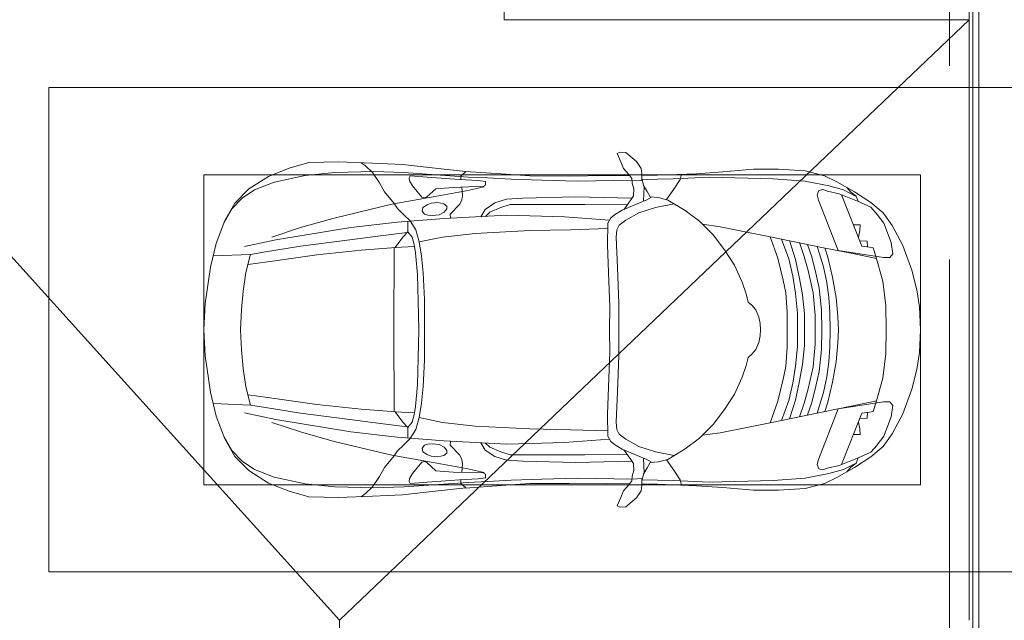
# Model space of a CAD drawing. Header units: millimetres. Extents: x -32229 to 169101, y -13689 to 125138.
# Tile 233 of 256: x 103104 to 108187, y 40050 to 43150. Entities that reach past the tile are written whole.
import ezdxf

# ---------------------------------------------------------------- set-up
doc = ezdxf.new("R2010")
doc.units = ezdxf.units.MM
doc.linetypes.add('ADSK_Линия сетки', pattern=[5000, 4000, -500, 0, -500])
for name, color, linetype, lineweight in [('A-DETL-GENF-OTLN', 7, 'Continuous', 18), ('A-FLOR-____-OTLN', 7, 'Continuous', 18), ('A-GENM-____-OTLN', 7, 'Continuous', 18), ('C-PRKG-____-OTLN', 7, 'Continuous', 18), ('S-COLS-____-MCUT', 7, 'Continuous', 40), ('S-GRID-____-OTLN', 7, 'Continuous', 9)]:
    doc.layers.add(name, color=color, linetype=linetype, lineweight=lineweight)

# ---------------------------------------------------------------- blocks, each defined once
blk = doc.blocks.new('АР_Машиноместо - 4900x2400_М__5300х2500_-V11--01 ЭМ')
at = {"layer": 'A-DETL-GENF-OTLN', "color": 253, "lineweight": 13, "true_color": 0xaaaaaa}
for p, q in [((1132.7, -806), (1044.2, -818.6)), ((1250, -800), (1132.7, -806)), ((1250, -800), (1367.3, -806)), ((1367.3, -806), (1455.8, -818.6)), ((943.3, -845.1), (815.8, -891)), ((1044.2, -818.6), (943.3, -845.1)), ((1455.8, -818.6), (1556.7, -845.1)), ((1556.7, -845.1), (1684.2, -891)), ((815.8, -891), (711.9, -946.2)), ((1684.2, -891), (1788.1, -946.2)), ((711.9, -946.2), (647.2, -992.8)), ((800.1, -952.6), (700.9, -989.1)), ((859, -944.1), (800.1, -952.6)), ((877.7, -958.9), (859, -944.1)), ((877.7, -991.4), (877.7, -958.9)), ((1622.3, -958.9), (1641, -944.1)), ((1622.3, -991.4), (1622.3, -958.9)), ((1641, -944.1), (1699.9, -952.6)), ((1699.9, -952.6), (1799.1, -989.1)), ((1788.1, -946.2), (1852.8, -992.8)), ((647.2, -992.8), (593.2, -1056.8)), ((700.9, -989.1), (655, -1024.3)), ((841.1, -1225.9), (877.7, -991.4)), ((1000.2, -994.5), (871.4, -1031.3)), ((1127.4, -979.8), (1000.2, -994.5)), ((1250, -977.6), (1127.4, -979.8)), ((1250, -977.6), (1372.6, -979.8)), ((1372.6, -979.8), (1499.8, -994.5)), ((1499.8, -994.5), (1628.6, -1031.3)), ((1658.9, -1225.9), (1622.3, -991.4)), ((1799.1, -989.1), (1845, -1024.3)), ((1852.8, -992.8), (1906.8, -1056.8)), ((593.2, -1056.8), (539.3, -1140.4)), ((617.9, -1057.3), (586.9, -1126.3)), ((654.7, -1024.4), (617.9, -1057.3)), ((882.6, -1027.5), (853.8, -1167.4)), ((1617.4, -1027.5), (1646.2, -1167.4)), ((1845.3, -1024.4), (1882.1, -1057.3)), ((1882.1, -1057.3), (1913.1, -1126.3)), ((1906.8, -1056.8), (1960.7, -1140.4)), ((539.3, -1140.4), (487.4, -1232.1)), ((540.4, -1159.6), (516.2, -1180.5)), ((561.3, -1132.6), (540.4, -1159.6)), ((586.9, -1126.3), (548.2, -1220.1)), ((589, -1121.6), (561.3, -1132.6)), ((853.8, -1167.4), (826.8, -1300.9)), ((1646.2, -1167.4), (1673.2, -1300.9)), ((1911, -1121.6), (1938.7, -1132.6)), ((1913.1, -1126.3), (1951.8, -1220.1)), ((1938.7, -1132.6), (1959.6, -1159.6)), ((1959.6, -1159.6), (1983.8, -1180.5)), ((1960.7, -1140.4), (2012.6, -1232.1)), ((487.4, -1232.1), (455.7, -1296.1)), ((548.2, -1220.1), (535, -1280.6)), ((580.7, -1327.1), (841.1, -1225.9)), ((978.6, -1254.6), (876.3, -1278.7)), ((1084.1, -1236), (978.6, -1254.6)), ((1159.1, -1267.9), (1083.6, -1274.6)), ((1182.5, -1227.5), (1084.1, -1236)), ((1250, -1266.6), (1159.1, -1267.9)), ((1250, -1223.7), (1182.5, -1227.5)), ((1250, -1223.7), (1317.5, -1227.5)), ((1250, -1266.6), (1340.9, -1267.9)), ((1317.5, -1227.5), (1415.9, -1236)), ((1340.9, -1267.9), (1416.4, -1274.6)), ((1415.9, -1236), (1521.4, -1254.6)), ((1521.4, -1254.6), (1623.7, -1278.7)), ((1919.3, -1327.1), (1658.9, -1225.9)), ((1951.8, -1220.1), (1965, -1280.6)), ((2012.6, -1232.1), (2044.3, -1296.1)), ((455.7, -1296.1), (430.8, -1396.6)), ((535, -1280.6), (527.2, -1305.2)), ((527.2, -1305.2), (531.8, -1326)), ((826.8, -1300.9), (770, -1576.5)), ((859.1, -1321.2), (819.9, -1334.4)), ((876.3, -1278.7), (828.3, -1293.7)), ((925.2, -1301.6), (859.1, -1321.2)), ((1007.1, -1283.7), (925.2, -1301.6)), ((1083.6, -1274.6), (1007.1, -1283.7)), ((1148.3, -1312.4), (1035, -1323.2)), ((1250, -1309.3), (1148.3, -1312.4)), ((1250, -1309.3), (1351.7, -1312.4)), ((1351.7, -1312.4), (1465, -1323.2)), ((1416.4, -1274.6), (1492.9, -1283.7)), ((1492.9, -1283.7), (1574.8, -1301.6)), ((1574.8, -1301.6), (1640.9, -1321.2)), ((1623.7, -1278.7), (1671.7, -1293.7)), ((1640.9, -1321.2), (1680.1, -1334.4)), ((1673.2, -1300.9), (1730, -1576.5)), ((1965, -1280.6), (1972.8, -1305.2)), ((1972.8, -1305.2), (1968.2, -1326)), ((2044.3, -1296.1), (2069.2, -1396.6)), ((531.8, -1326), (554.4, -1333.3)), ((554.4, -1333.3), (580.7, -1327.1)), ((873.8, -1361.2), (809.9, -1383.1)), ((958.3, -1341.1), (873.8, -1361.2)), ((1059, -1354.8), (945.3, -1380.6)), ((1035, -1323.2), (958.3, -1341.1)), ((1174.5, -1344.2), (1059, -1354.8)), ((1250, -1344.9), (1174.5, -1344.2)), ((1250, -1344.9), (1325.5, -1344.2)), ((1325.5, -1344.2), (1441, -1354.8)), ((1441, -1354.8), (1554.7, -1380.6)), ((1465, -1323.2), (1541.7, -1341.1)), ((1541.7, -1341.1), (1626.2, -1361.2)), ((1626.2, -1361.2), (1690.1, -1383.1)), ((1945.6, -1333.3), (1919.3, -1327.1)), ((1968.2, -1326), (1945.6, -1333.3)), ((430.8, -1396.6), (422, -1534.1)), ((871.4, -1401.1), (800.5, -1424.6)), ((945.3, -1380.6), (871.4, -1401.1)), ((1070, -1410.4), (986.2, -1425.6)), ((1168.3, -1399.8), (1070, -1410.4)), ((1250, -1400.1), (1168.3, -1399.8)), ((1250, -1400.1), (1331.7, -1399.8)), ((1331.7, -1399.8), (1430, -1410.4)), ((1430, -1410.4), (1513.8, -1425.6)), ((1554.7, -1380.6), (1628.6, -1401.1)), ((1628.6, -1401.1), (1699.5, -1424.6)), ((2069.2, -1396.6), (2078, -1534.1)), ((887, -1446.5), (790.4, -1477.3)), ((973.4, -1459.7), (884.3, -1480.8)), ((986.2, -1425.6), (887, -1446.5)), ((1061.9, -1445.7), (973.4, -1459.7)), ((1163.9, -1435.1), (1061.9, -1445.7)), ((1250, -1435.1), (1163.9, -1435.1)), ((1250, -1435.1), (1336.1, -1435.1)), ((1336.1, -1435.1), (1438.1, -1445.7)), ((1438.1, -1445.7), (1526.6, -1459.7)), ((1513.8, -1425.6), (1613, -1446.5)), ((1526.6, -1459.7), (1615.7, -1480.8)), ((1613, -1446.5), (1709.6, -1477.3)), ((884.3, -1480.8), (782, -1518.1)), ((994.9, -1509.3), (881.7, -1536.4)), ((1060, -1496.1), (994.9, -1509.3)), ((1159.3, -1489.1), (1060, -1496.1)), ((1250, -1488.3), (1159.3, -1489.1)), ((1250, -1488.3), (1340.7, -1489.1)), ((1340.7, -1489.1), (1440, -1496.1)), ((1440, -1496.1), (1505.1, -1509.3)), ((1505.1, -1509.3), (1618.3, -1536.4)), ((1615.7, -1480.8), (1718, -1518.1)), ((422, -1534.1), (422, -1662.9)), ((881.7, -1536.4), (770, -1576.5)), ((1618.3, -1536.4), (1730, -1576.5)), ((2078, -1534.1), (2078, -1662.9)), ((770, -1576.5), (718.3, -1834.2)), ((1730, -1576.5), (1781.7, -1834.2)), ((422, -1662.9), (434.8, -1820.7)), ((1123.5, -1670.9), (1107.2, -1689.8)), ((1147.5, -1650.5), (1123.5, -1670.9)), ((1184.7, -1635.7), (1147.5, -1650.5)), ((1217.8, -1629.1), (1184.7, -1635.7)), ((1217.8, -1629.1), (1250, -1626.8)), ((1282.2, -1629.1), (1250, -1626.8)), ((1282.2, -1629.1), (1315.3, -1635.7)), ((1315.3, -1635.7), (1352.5, -1650.5)), ((1352.5, -1650.5), (1376.5, -1670.9)), ((1376.5, -1670.9), (1392.8, -1689.8)), ((2078, -1662.9), (2065.2, -1820.7)), ((1004.2, -1721.4), (917, -1761.1)), ((1064.9, -1700.5), (1004.2, -1721.4)), ((1107.2, -1689.8), (1064.9, -1700.5)), ((1392.8, -1689.8), (1435.1, -1700.5)), ((1435.1, -1700.5), (1495.8, -1721.4)), ((1495.8, -1721.4), (1583, -1761.1)), ((917, -1761.1), (837.5, -1812.1)), ((1583, -1761.1), (1662.5, -1812.1)), ((434.8, -1820.7), (444.9, -1956.8)), ((837.5, -1812.1), (761.1, -1871.7)), ((1662.5, -1812.1), (1738.9, -1871.7)), ((2065.2, -1820.7), (2055.1, -1956.8)), ((761.1, -1871.7), (690.7, -1941.6)), ((718.3, -1834.2), (705.7, -1926.7)), ((1738.9, -1871.7), (1809.3, -1941.6)), ((1781.7, -1834.2), (1794.3, -1926.7)), ((444.9, -1956.8), (453, -2159.1)), ((690.7, -1941.6), (634.6, -2015)), ((1809.3, -1941.6), (1865.4, -2015)), ((2055.1, -1956.8), (2047, -2159.1)), ((634.6, -2015), (580.7, -2105.7)), ((1865.4, -2015), (1919.3, -2105.7)), ((475.1, -2041), (447.5, -2034.4)), ((525.5, -2074.6), (475.1, -2041)), ((578.8, -2112.6), (525.5, -2074.6)), ((619.7, -2168.6), (600.3, -2072.7)), ((1880.3, -2168.6), (1899.7, -2072.7)), ((1921.2, -2112.6), (1974.5, -2074.6)), ((1974.5, -2074.6), (2024.9, -2041)), ((2024.9, -2041), (2052.5, -2034.4)), ((580.7, -2105.7), (567.1, -2153.8)), ((1919.3, -2105.7), (1932.9, -2153.8)), ((453, -2159.1), (455, -2238.9)), ((567.1, -2153.8), (564.3, -2195.4)), ((647.3, -2254.2), (619.7, -2168.6)), ((1852.7, -2254.2), (1880.3, -2168.6)), ((1932.9, -2153.8), (1935.7, -2195.4)), ((2047, -2159.1), (2045, -2238.9)), ((505.1, -2230), (467.5, -2239.2)), ((482, -2235.6), (479.1, -2288.7)), ((536.7, -2211.8), (505.1, -2230)), ((586.6, -2231.3), (510.1, -2227.1)), ((564.3, -2195.4), (536.7, -2211.8)), ((579.9, -2213.8), (564.9, -2186.5)), ((600.8, -2263), (579.9, -2213.8)), ((1899.2, -2263), (1920.1, -2213.8)), ((1913.4, -2231.3), (1989.9, -2227.1)), ((1920.1, -2213.8), (1935.1, -2186.5)), ((1935.7, -2195.4), (1963.3, -2211.8)), ((1963.3, -2211.8), (1994.9, -2230)), ((1994.9, -2230), (2032.5, -2239.2)), ((2018, -2235.6), (2020.9, -2288.7)), ((335.2, -2322.3), (381.7, -2266.4)), ((381.7, -2266.4), (417.4, -2243.4)), ((417.4, -2243.4), (445.1, -2238.7)), ((445.1, -2238.7), (481.8, -2239.5)), ((523.3, -2281.2), (493.6, -2288.6)), ((559, -2282.6), (523.3, -2281.2)), ((580.6, -2296), (559, -2282.6)), ((633.8, -2340.5), (600.8, -2263)), ((685.1, -2322.3), (647.3, -2254.2)), ((1814.9, -2322.3), (1852.7, -2254.2)), ((1866.2, -2340.5), (1899.2, -2263)), ((1919.4, -2296), (1941, -2282.6)), ((1941, -2282.6), (1976.7, -2281.2)), ((1976.7, -2281.2), (2006.4, -2288.6)), ((2054.9, -2238.7), (2018.2, -2239.5)), ((2082.6, -2243.4), (2054.9, -2238.7)), ((2118.3, -2266.4), (2082.6, -2243.4)), ((2164.8, -2322.3), (2118.3, -2266.4)), ((333.1, -2350.6), (335.2, -2322.3)), ((417.4, -2333.8), (384.4, -2347.9)), ((449.8, -2306.1), (417.4, -2333.8)), ((470, -2290), (449.8, -2306.1)), ((454.5, -2423.6), (456, -2301.1)), ((493.6, -2288.6), (470, -2290)), ((630.6, -2332.9), (580.6, -2296)), ((603.5, -2534.3), (606.1, -2314.9)), ((710, -2355.4), (685.1, -2322.3)), ((1790, -2355.4), (1814.9, -2322.3)), ((1869.4, -2332.9), (1919.4, -2296)), ((1896.5, -2534.3), (1893.9, -2314.9)), ((2006.4, -2288.6), (2030, -2290)), ((2030, -2290), (2050.2, -2306.1)), ((2045.5, -2423.6), (2044, -2301.1)), ((2050.2, -2306.1), (2082.6, -2333.8)), ((2082.6, -2333.8), (2115.6, -2347.9)), ((2166.9, -2350.6), (2164.8, -2322.3)), ((341.2, -2366.2), (333.1, -2350.6)), ((384.4, -2347.9), (341.2, -2366.2)), ((656.7, -2380.3), (633.8, -2340.5)), ((672.8, -2399.7), (656.7, -2380.3)), ((734.3, -2368.8), (710, -2355.4)), ((772.7, -2371.5), (734.3, -2368.8)), ((929.1, -2364.1), (772.7, -2371.5)), ((1115.2, -2358.7), (929.1, -2364.1)), ((1250, -2357.8), (1115.2, -2358.7)), ((1250, -2357.8), (1384.8, -2358.7)), ((1384.8, -2358.7), (1570.9, -2364.1)), ((1570.9, -2364.1), (1727.3, -2371.5)), ((1727.3, -2371.5), (1765.7, -2368.8)), ((1765.7, -2368.8), (1790, -2355.4)), ((1827.2, -2399.7), (1843.3, -2380.3)), ((1843.3, -2380.3), (1866.2, -2340.5)), ((2115.6, -2347.9), (2158.8, -2366.2)), ((2158.8, -2366.2), (2166.9, -2350.6)), ((456.8, -2613.6), (454.5, -2423.6)), ((684.8, -2406.5), (667.8, -2638.3)), ((700.6, -2415.4), (672.8, -2399.7)), ((813.8, -2416.7), (700.6, -2415.4)), ((999.2, -2409.3), (813.8, -2416.7)), ((1132.7, -2404.6), (999.2, -2409.3)), ((1250, -2406.6), (1132.7, -2404.6)), ((1250, -2406.6), (1367.3, -2404.6)), ((1367.3, -2404.6), (1500.8, -2409.3)), ((1500.8, -2409.3), (1686.2, -2416.7)), ((1686.2, -2416.7), (1799.4, -2415.4)), ((1799.4, -2415.4), (1827.2, -2399.7)), ((1815.2, -2406.5), (1832.2, -2638.3)), ((2043.2, -2613.6), (2045.5, -2423.6)), ((604.4, -2850.8), (603.5, -2534.3)), ((1895.6, -2850.8), (1896.5, -2534.3)), ((456.1, -2818.3), (456.8, -2613.6)), ((667.8, -2638.3), (659.3, -2936)), ((1832.2, -2638.3), (1840.7, -2936)), ((2043.9, -2818.3), (2043.2, -2613.6)), ((446, -2964.8), (456.1, -2818.3)), ((2054, -2964.8), (2043.9, -2818.3)), ((604.4, -2919.4), (604.4, -2850.8)), ((1895.6, -2919.4), (1895.6, -2850.8)), ((618.7, -2966.7), (604.4, -2919.4)), ((659.3, -2936), (676.4, -3260.1)), ((1840.7, -2936), (1823.6, -3260.1)), ((1881.3, -2966.7), (1895.6, -2919.4)), ((432.8, -3149.3), (446, -2964.8)), ((643.6, -3024.6), (618.7, -2966.7)), ((1856.4, -3024.6), (1881.3, -2966.7)), ((2067.2, -3149.3), (2054, -2964.8)), ((485.6, -3046.1), (480.8, -3085)), ((504.5, -3046.6), (485.6, -3046.1)), ((512.2, -3061.4), (504.5, -3046.6)), ((665.1, -3046.1), (643.6, -3024.6)), ((1834.9, -3046.1), (1856.4, -3024.6)), ((1987.8, -3061.4), (1995.5, -3046.6)), ((1995.5, -3046.6), (2014.4, -3046.1)), ((2014.4, -3046.1), (2019.2, -3085)), ((480.8, -3085), (474.8, -3179.9)), ((510.9, -3094.6), (512.2, -3061.4)), ((515.3, -3213.7), (510.9, -3094.6)), ((1984.7, -3213.7), (1989.1, -3094.6)), ((1989.1, -3094.6), (1987.8, -3061.4)), ((2019.2, -3085), (2025.2, -3179.9)), ((415.7, -3305.9), (432.8, -3149.3)), ((456.9, -3174.2), (432.9, -3148.3)), ((2043.1, -3174.2), (2067.1, -3148.3)), ((2084.3, -3305.9), (2067.1, -3148.3)), ((475.2, -3173.5), (456.9, -3174.2)), ((474.8, -3179.9), (462.2, -3347.3)), ((558.4, -3165.4), (513.6, -3168)), ((579.5, -3167.7), (558.4, -3165.4)), ((601.7, -3179.4), (579.5, -3167.7)), ((654.5, -3228.1), (601.7, -3179.4)), ((1845.5, -3228.1), (1898.3, -3179.4)), ((1898.3, -3179.4), (1920.5, -3167.7)), ((1920.5, -3167.7), (1941.6, -3165.4)), ((1941.6, -3165.4), (1986.4, -3168)), ((2024.8, -3173.5), (2043.1, -3174.2)), ((2025.2, -3179.9), (2037.8, -3347.3)), ((522.2, -3303.2), (515.3, -3213.7)), ((612.1, -3245.7), (599.8, -3262.3)), ((626.8, -3246.1), (612.1, -3245.7)), ((643.2, -3259.9), (626.8, -3246.1)), ((674.6, -3227.6), (654.5, -3228.1)), ((1825.4, -3227.6), (1845.5, -3228.1)), ((1856.8, -3259.9), (1873.2, -3246.1)), ((1873.2, -3246.1), (1887.9, -3245.7)), ((1887.9, -3245.7), (1900.2, -3262.3)), ((1977.8, -3303.2), (1984.7, -3213.7)), ((564.6, -3349.7), (522.2, -3303.2)), ((599.8, -3262.3), (593.6, -3292.5)), ((593.6, -3292.5), (597.1, -3327.4)), ((657.2, -3286.3), (643.2, -3259.9)), ((661.1, -3321.2), (657.2, -3286.3)), ((676.4, -3260.1), (695.7, -3502.8)), ((1823.6, -3260.1), (1804.3, -3502.8)), ((1838.9, -3321.2), (1842.8, -3286.3)), ((1842.8, -3286.3), (1856.8, -3259.9)), ((1900.2, -3262.3), (1906.4, -3292.5)), ((1906.4, -3292.5), (1902.9, -3327.4)), ((1935.4, -3349.7), (1977.8, -3303.2)), ((397.1, -3474.2), (415.7, -3305.9)), ((462.2, -3347.3), (456.6, -3434.5)), ((569.7, -3360.7), (564.6, -3349.7)), ((597.1, -3327.4), (605.2, -3346.8)), ((605.2, -3346.8), (620, -3369.3)), ((654.1, -3360.7), (658.7, -3344.5)), ((658.7, -3344.5), (661.1, -3321.2)), ((1841.3, -3344.5), (1838.9, -3321.2)), ((1845.9, -3360.7), (1841.3, -3344.5)), ((1894.8, -3346.8), (1880, -3369.3)), ((1902.9, -3327.4), (1894.8, -3346.8)), ((1930.3, -3360.7), (1935.4, -3349.7)), ((2037.8, -3347.3), (2043.4, -3434.5)), ((2102.9, -3474.2), (2084.3, -3305.9)), ((508, -3422.8), (566.8, -3375.1)), ((566.8, -3375.1), (569.7, -3360.7)), ((620, -3369.3), (638.7, -3372.5)), ((638.7, -3372.5), (654.1, -3360.7)), ((965.3, -3397.8), (853.3, -3407.2)), ((1102.5, -3394.3), (965.3, -3397.8)), ((1250, -3391.3), (1102.5, -3394.3)), ((1250, -3391.3), (1397.5, -3394.3)), ((1397.5, -3394.3), (1534.7, -3397.8)), ((1534.7, -3397.8), (1646.7, -3407.2)), ((1861.3, -3372.5), (1845.9, -3360.7)), ((1880, -3369.3), (1861.3, -3372.5)), ((1933.2, -3375.1), (1930.3, -3360.7)), ((1992, -3422.8), (1933.2, -3375.1)), ((456.6, -3434.5), (466.2, -3441.1)), ((466.2, -3441.1), (481.5, -3439.1)), ((481.5, -3439.1), (508, -3422.8)), ((690.2, -3433.7), (654.7, -3470.4)), ((744.1, -3447.2), (691.3, -3447.2)), ((773, -3424.2), (744.1, -3447.2)), ((744.3, -3447), (773.2, -3472.4)), ((811.1, -3414.8), (773, -3424.2)), ((853.3, -3407.2), (811.1, -3414.8)), ((825.6, -3512.1), (821, -3413)), ((1646.7, -3407.2), (1688.9, -3414.8)), ((1674.4, -3512.1), (1679, -3413)), ((1688.9, -3414.8), (1727, -3424.2)), ((1755.7, -3447), (1726.8, -3472.4)), ((1727, -3424.2), (1755.7, -3447)), ((1755.7, -3447.2), (1808.7, -3447.2)), ((1809.8, -3433.7), (1845.3, -3470.4)), ((2018.5, -3439.1), (1992, -3422.8)), ((2033.8, -3441.1), (2018.5, -3439.1)), ((2043.4, -3434.5), (2033.8, -3441.1)), ((390.2, -3630), (397.1, -3474.2)), ((624.9, -3501.2), (598.3, -3518.6)), ((654.7, -3470.4), (624.9, -3501.2)), ((773.2, -3472.4), (825.6, -3512.1)), ((1726.8, -3472.4), (1674.4, -3512.1)), ((1845.3, -3470.4), (1875.1, -3501.2)), ((1875.1, -3501.2), (1901.7, -3518.6)), ((2109.8, -3630), (2102.9, -3474.2)), ((598.3, -3518.6), (537.9, -3567)), ((840.1, -3687.8), (826.6, -3509.6)), ((1250, -3520.1), (827.2, -3517.2)), ((1250, -3520.1), (1672.8, -3517.2)), ((1659.9, -3687.8), (1673.4, -3509.6)), ((1901.7, -3518.6), (1962.1, -3567)), ((491.4, -3594.2), (438.6, -3629.8)), ((537.9, -3567), (491.4, -3594.2)), ((1962.1, -3567), (2008.6, -3594.2)), ((2008.6, -3594.2), (2061.4, -3629.8)), ((384, -3802.9), (390.2, -3630)), ((438.6, -3629.8), (403.8, -3665.5)), ((2061.4, -3629.8), (2096.2, -3665.5)), ((2116, -3802.9), (2109.8, -3630)), ((403.8, -3665.5), (388.1, -3688.4)), ((863.9, -3917.5), (840.1, -3687.8)), ((1636.1, -3917.5), (1659.9, -3687.8)), ((2096.2, -3665.5), (2111.9, -3688.4)), ((387.4, -3958.4), (384, -3802.9)), ((2112.6, -3958.4), (2116, -3802.9)), ((416.4, -4059.2), (387.4, -3958.4)), ((893.6, -4121.6), (863.9, -3917.5)), ((1606.4, -4121.6), (1636.1, -3917.5)), ((2083.6, -4059.2), (2112.6, -3958.4)), ((458.6, -4167), (416.4, -4059.2)), ((2041.4, -4167), (2083.6, -4059.2)), ((522.5, -4267.9), (458.6, -4167)), ((914, -4272.5), (893.6, -4121.6)), ((1586, -4272.5), (1606.4, -4121.6)), ((1977.5, -4267.9), (2041.4, -4167)), ((596.3, -4340.6), (522.5, -4267.9)), ((955.5, -4283.9), (861, -4259.4)), ((861.2, -4260.3), (869.3, -4451.1)), ((1544.5, -4283.9), (1639, -4259.4)), ((1638.8, -4260.3), (1630.7, -4451.1)), ((1903.7, -4340.6), (1977.5, -4267.9)), ((1050.4, -4297.3), (955.5, -4283.9)), ((1146, -4306.7), (1050.4, -4297.3)), ((1250, -4312), (1146, -4306.7)), ((1250, -4312), (1354, -4306.7)), ((1354, -4306.7), (1449.6, -4297.3)), ((1449.6, -4297.3), (1544.5, -4283.9)), ((686, -4391.6), (596.3, -4340.6)), ((1814, -4391.6), (1903.7, -4340.6)), ((804.4, -4436.7), (686, -4391.6)), ((1695.6, -4436.7), (1814, -4391.6)), ((927, -4466.6), (804.4, -4436.7)), ((1114.6, -4493), (927, -4466.6)), ((1385.4, -4493), (1573, -4466.6)), ((1573, -4466.6), (1695.6, -4436.7)), ((1250, -4500), (1114.6, -4493)), ((1250, -4500), (1385.4, -4493))]:
    blk.add_line(p, q, dxfattribs=at)
at = {"layer": 'A-DETL-GENF-OTLN', "color": 254, "lineweight": 13, "true_color": 0xd4d4d4}
for p, q in [((824.1, -1063.7), (818.8, -1102.9)), ((827.7, -1045), (824.1, -1063.7)), ((871.3, -1031.9), (827.7, -1045)), ((1628.7, -1031.9), (1672.3, -1045)), ((1672.3, -1045), (1675.9, -1063.7)), ((1675.9, -1063.7), (1681.2, -1102.9)), ((818.8, -1102.9), (554, -1208.1)), ((709.1, -1112.7), (708.2, -1146.9)), ((737.7, -1113.6), (709.1, -1112.7)), ((772.6, -1121.3), (737.7, -1113.6)), ((792.9, -1076.2), (791.2, -1114.5)), ((823.3, -1074.4), (792.9, -1076.2)), ((1676.7, -1074.4), (1707.1, -1076.2)), ((1681.2, -1102.9), (1946, -1208.1)), ((1707.1, -1076.2), (1708.8, -1114.5)), ((1727.4, -1121.3), (1762.3, -1113.6)), ((1762.3, -1113.6), (1790.9, -1112.7)), ((1790.9, -1112.7), (1791.8, -1146.9)), ((561.7, -1132.1), (527.9, -1198.6)), ((1938.3, -1132.1), (1972.1, -1198.6)), ((527.9, -1198.6), (507.4, -1274.3)), ((1972.1, -1198.6), (1992.6, -1274.3)), ((507.4, -1274.3), (483.4, -1395.6)), ((1992.6, -1274.3), (2016.6, -1395.6)), ((483.4, -1395.6), (470.9, -1561.4)), ((2016.6, -1395.6), (2029.1, -1561.4)), ((470.9, -1561.4), (462.8, -1889.5)), ((2029.1, -1561.4), (2037.2, -1889.5)), ((462.8, -1889.5), (471.8, -2077.7)), ((2037.2, -1889.5), (2028.2, -2077.7)), ((471.8, -2077.7), (474.5, -2239.3)), ((2028.2, -2077.7), (2025.5, -2239.3)), ((483.3, -2571.4), (478, -2290)), ((570.6, -2291.4), (564.4, -2580.5)), ((1929.4, -2291.4), (1935.6, -2580.5)), ((2016.7, -2571.4), (2022, -2290)), ((728.4, -2415.7), (733.8, -2606.7)), ((1771.6, -2415.7), (1766.2, -2606.7)), ((477.8, -2754.7), (483.3, -2571.4)), ((564.4, -2580.5), (571.6, -2853.3)), ((1935.6, -2580.5), (1928.4, -2853.3)), ((2022.2, -2754.7), (2016.7, -2571.4)), ((733.8, -2606.7), (737.8, -2818.3)), ((1766.2, -2606.7), (1762.2, -2818.3)), ((473.9, -2913.7), (477.8, -2754.7)), ((2026.1, -2913.7), (2022.2, -2754.7)), ((737.8, -2818.3), (752.8, -3099)), ((1762.2, -2818.3), (1747.2, -3099)), ((571.6, -2853.3), (575.7, -2937.4)), ((1928.4, -2853.3), (1924.3, -2937.4)), ((466.3, -3036.3), (473.9, -2913.7)), ((575.7, -2937.4), (595.2, -2997.9)), ((1924.3, -2937.4), (1904.8, -2997.9)), ((2033.7, -3036.3), (2026.1, -2913.7)), ((595.2, -2997.9), (629, -3048.1)), ((1904.8, -2997.9), (1871, -3048.1)), ((462, -3136.6), (466.3, -3036.3)), ((629, -3048.1), (666.7, -3069.7)), ((1871, -3048.1), (1833.3, -3069.7)), ((2038, -3136.6), (2033.7, -3036.3)), ((512.5, -3053.2), (532.7, -3145.9)), ((752.8, -3099), (771.7, -3268.5)), ((1747.2, -3099), (1728.3, -3268.5)), ((1987.5, -3053.2), (1967.3, -3145.9)), ((439.5, -3468.5), (462, -3136.6)), ((532.7, -3145.9), (564, -3316.2)), ((1967.3, -3145.9), (1936, -3316.2)), ((2060.5, -3468.5), (2038, -3136.6)), ((771.7, -3268.5), (797.1, -3388.2)), ((1728.3, -3268.5), (1702.9, -3388.2)), ((564, -3316.2), (602.3, -3530.2)), ((1936, -3316.2), (1897.7, -3530.2)), ((734.6, -3405.8), (688.5, -3435.5)), ((797.1, -3388.2), (734.6, -3405.8)), ((870, -3377.1), (797.1, -3388.2)), ((957.1, -3368.9), (870, -3377.1)), ((1093.5, -3360.7), (957.1, -3368.9)), ((1250, -3360.7), (1093.5, -3360.7)), ((1250, -3360.7), (1406.5, -3360.7)), ((1406.5, -3360.7), (1542.9, -3368.9)), ((1542.9, -3368.9), (1630, -3377.1)), ((1630, -3377.1), (1702.9, -3388.2)), ((1702.9, -3388.2), (1765.4, -3405.8)), ((1765.4, -3405.8), (1811.5, -3435.5)), ((749.1, -3450.8), (765.5, -3589.1)), ((1750.9, -3450.8), (1734.5, -3589.1)), ((434.2, -3623.7), (439.5, -3468.5)), ((695.7, -3502.8), (723.2, -3741.5)), ((1804.3, -3502.8), (1776.8, -3741.5)), ((2065.8, -3623.7), (2060.5, -3468.5)), ((602.3, -3530.2), (673.6, -3827.1)), ((1897.7, -3530.2), (1826.4, -3827.1)), ((765.5, -3589.1), (785.7, -3746.6)), ((1734.5, -3589.1), (1714.3, -3746.6)), ((438.6, -3823.4), (434.2, -3623.7)), ((2061.4, -3823.4), (2065.8, -3623.7)), ((723.2, -3741.5), (786.9, -4128.3)), ((785.7, -3746.6), (819.4, -4000.8)), ((1714.3, -3746.6), (1680.6, -4000.8)), ((1776.8, -3741.5), (1713.1, -4128.3)), ((454.7, -3976.8), (438.6, -3823.4)), ((673.6, -3827.1), (722.7, -4001.8)), ((1826.4, -3827.1), (1777.3, -4001.8)), ((2045.3, -3976.8), (2061.4, -3823.4)), ((488.6, -4138.1), (454.7, -3976.8)), ((722.7, -4001.8), (771.7, -4149.8)), ((819.4, -4000.8), (849, -4182.8)), ((1680.6, -4000.8), (1651, -4182.8)), ((1777.3, -4001.8), (1728.3, -4149.8)), ((2011.4, -4138.1), (2045.3, -3976.8)), ((527.8, -4239.8), (488.6, -4138.1)), ((786.9, -4128.3), (821.1, -4289.8)), ((1713.1, -4128.3), (1678.9, -4289.8)), ((1972.2, -4239.8), (2011.4, -4138.1)), ((849, -4182.8), (861.2, -4260.3)), ((1651, -4182.8), (1638.8, -4260.3)), ((571.5, -4303.1), (527.8, -4239.8)), ((1928.5, -4303.1), (1972.2, -4239.8)), ((625, -4354.8), (571.5, -4303.1)), ((1875, -4354.8), (1928.5, -4303.1)), ((696.3, -4395.8), (625, -4354.8)), ((1803.7, -4395.8), (1875, -4354.8))]:
    blk.add_line(p, q, dxfattribs=at)
at = {"layer": 'C-PRKG-____-OTLN', "color": 253, "lineweight": 13, "true_color": 0xaaaaaa}
for p, q in [((0, 0), (0, -5300)), ((2500, 0), (2500, -5300)), ((450, -800), (450, -4500)), ((450, -800), (2050, -800)), ((2050, -800), (2050, -4500)), ((450, -4500), (2050, -4500)), ((2500, -5300), (0, -5300))]:
    blk.add_line(p, q, dxfattribs=at)
blk = doc.blocks.new('АР-Заполнение деф_ шва - Д_ш_-4329235--01 ЭМ')
at = {"layer": 'A-GENM-____-OTLN', "color": 253, "lineweight": 13, "true_color": 0xaaaaaa}
for p, q in [((0, 25), (3100, 25)), ((0, -25), (3100, -25))]:
    blk.add_line(p, q, dxfattribs=at)
blk = doc.blocks.new('Наметкина 10_РД_АР_П_отсоединено_rvt-1--01 ЭМ')
at = {"layer": 'A-FLOR-____-OTLN', "color": 253, "lineweight": 13, "true_color": 0xaaaaaa}
for p, q in [((108025.3, 43330), (108025.3, 31300)), ((108055.3, 31300), (108055.3, 43330)), ((104755.3, 40050), (101955.3, 43150)), ((108005.3, 43150), (104755.3, 40050)), ((108005.3, 43150), (108005.3, 40050)), ((104755.3, 36725), (104755.3, 40050))]:
    blk.add_line(p, q, dxfattribs=at)
at = {"layer": 'S-COLS-____-MCUT', "color": 253, "lineweight": 15, "true_color": 0xaaaaaa}
for p, q in [((105605.3, 43550), (105605.3, 43150)), ((108005.3, 43150), (108005.3, 43550)), ((105605.3, 43150), (108005.3, 43150))]:
    blk.add_line(p, q, dxfattribs=at)
at = {"layer": 'A-GENM-____-OTLN', "color": 253, "lineweight": 13, "true_color": 0xaaaaaa, "rotation": 270}
blk.add_blockref('АР-Заполнение деф_ шва - Д_ш_-4329235--01 ЭМ', (108030.3, 43150), dxfattribs=at)
at = {"layer": 'C-PRKG-____-OTLN', "color": 253, "lineweight": 13, "true_color": 0xaaaaaa, "rotation": 270.0000000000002}
blk.add_blockref('АР_Машиноместо - 4900x2400_М__5300х2500_-V11--01 ЭМ', (108555.3, 42800), dxfattribs=at)

msp = doc.modelspace()

# ---------------------------------------------------------------- linework, layer by layer
at = {"layer": 'S-GRID-____-OTLN', "color": 253, "linetype": 'ADSK_Линия сетки', "true_color": 0xaaaaaa}
msp.add_line((107905.3, -12088.9), (107905.3, 125138.4), dxfattribs=at)

# ---------------------------------------------------------------- block references
at = {"lineweight": 5}
msp.add_blockref('Наметкина 10_РД_АР_П_отсоединено_rvt-1--01 ЭМ', (0, 0), dxfattribs=at)

doc.saveas('drawing.dxf')
